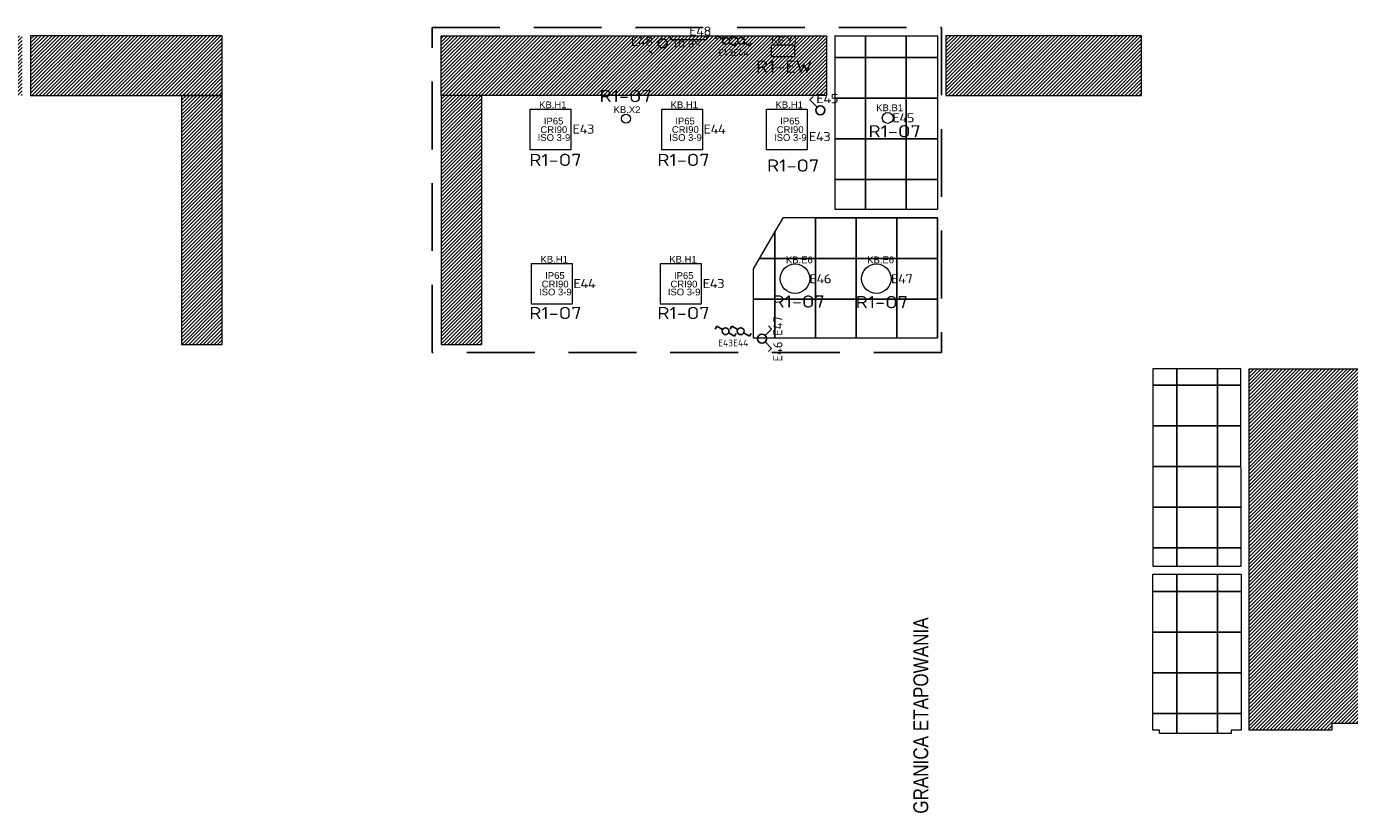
# Model space of a CAD drawing. Header units: millimetres. Extents: x 70863 to 97203, y -18528 to 3008.
# Tile 2 of 122: x 73012 to 74964, y -7535 to -6375. Entities that reach past the tile are written whole.
import ezdxf
from ezdxf.enums import TextEntityAlignment as Align

# ---------------------------------------------------------------- set-up
doc = ezdxf.new("R2010")
doc.units = ezdxf.units.MM
doc.linetypes.add('DASHED', pattern=[0.75, 0.5, -0.25])
for name, color, linetype in [('el_oświetlenie awaryjne', 70, 'Continuous'), ('el_symbole', 70, 'Continuous'), ('Ins-el-opis gniazd', 120, 'Continuous'), ('Ins-el-opis-osw-lit', 140, 'Continuous')]:
    doc.layers.add(name, color=color, linetype=linetype)
doc.layers.add('PXF', color=140, linetype='Continuous', lineweight=9)
doc.layers.add('sufity', color=253, linetype='Continuous', lineweight=5)
doc.styles.add('arialce', font='ARIALN.TTF')
doc.styles.add('iso', font='isocpeur.ttf', dxfattribs={"width": 1.2})
doc.styles.get("Standard").update_dxf_attribs({"font": 'arial.ttf'})
pattern_1 = [(45, (-270221.7827, 27611.362), (-2.65165043, 2.65165043), [])]

# ---------------------------------------------------------------- blocks, each defined once
blk = doc.blocks.new('KB.X2')
at = {"layer": 'el_oświetlenie awaryjne', "linetype": 'Continuous', "lineweight": 0}
blk.add_circle((-0.1, -0.2), 6.58, dxfattribs=at)
at = {"layer": 'el_oświetlenie awaryjne', "linetype": 'Continuous', "lineweight": 0, "insert": (-18.3, 18), "char_height": 10, "width": 47.862, "attachment_point": 1}
blk.add_mtext('\\fArial|b0|i0;KB.X2', dxfattribs=at)
blk = doc.blocks.new('KB.D1')
at = {"layer": 'PXF', "linetype": 'Continuous', "lineweight": 0}
blk.add_lwpolyline([(0, 6), (53, 6), (53, 0), (0, 0)], close=True, dxfattribs=at)
at = {"layer": 'PXF', "linetype": 'Continuous', "lineweight": 0, "insert": (9.2, 17.2), "char_height": 10, "width": 47.862, "attachment_point": 1}
blk.add_mtext('\\fArial|b0|i0;KB.D1', dxfattribs=at)
blk = doc.blocks.new('el_lacznik_1')
at = {"layer": 'el_symbole'}
for p, q in [((38, 55), (122, 179)), ((122, 179), (180, 140))]:
    blk.add_line(p, q, dxfattribs=at)
blk.add_circle((0, 0), 67, dxfattribs=at)
blk = doc.blocks.new('KB.B1')
at = {"layer": 'PXF', "linetype": 'Continuous', "lineweight": 0}
blk.add_circle((0, 2), 8, dxfattribs=at)
at = {"layer": 'PXF', "linetype": 'Continuous', "lineweight": 0, "insert": (-17, 22), "char_height": 10, "width": 47.862, "attachment_point": 1}
blk.add_mtext('\\fArial|b0|i0;KB.B1', dxfattribs=at)
blk = doc.blocks.new('KB.E6')
at = {"layer": 'PXF', "ltscale": 0.5}
blk.add_circle((0, 0), 2.18, dxfattribs=at)
at = {"layer": 'PXF', "ltscale": 0.5, "insert": (-1.35, 3.28), "char_height": 1, "width": 6.6573, "attachment_point": 1}
blk.add_mtext('\\fArial|b0|i0;KB.E6', dxfattribs=at)
blk = doc.blocks.new('e l_2')
at = {"color": 0, "linetype": 'ByBlock', "lineweight": -2}
for p, q in [((13.5, 3.5), (20.6, 10.6)), ((17.1, 14.1), (20.6, 10.6)), ((13.5, -3.5), (20.6, -10.6)), ((17.1, -14.1), (20.6, -10.6))]:
    blk.add_line(p, q, dxfattribs=at)
blk.add_circle((10, 0), 5, dxfattribs=at)
blk = doc.blocks.new('*U411')
at = {"color": 0, "linetype": 'ByBlock', "lineweight": -2}
blk.add_blockref('e l_2', (0, 0), dxfattribs=at)
at = {"layer": 'Ins-el-opis-osw-lit', "style": 'iso'}
blk.add_attdef('OBWOD', text='', height=10, rotation=90, dxfattribs=at).set_placement((27.5, 0), align=Align.MIDDLE_CENTER)
blk = doc.blocks.new('KB.H1')
at = {"layer": 'PXF', "ltscale": 0.5}
blk.add_lwpolyline([(6, 0), (0, 0), (0, 6), (6, 6)], close=True, dxfattribs=at)
at = {"layer": 'PXF', "ltscale": 0.5, "char_height": 1, "width": 5.7191, "attachment_point": 1}
for s, insert in [('\\fArial|b0|i0;KB.H1', (1.32, 7.14)), ('\\fArial|b0|i0;IP65', (2.01, 4.74)), ('\\fArial|b0|i0;ISO 3-9', (1.1, 2.31)), ('\\fArial|b0|i0;CRI90', (1.5, 3.48))]:
    blk.add_mtext(s, dxfattribs=dict(at, insert=insert))
blk = doc.blocks.new('e l_s')
at = {"color": 0, "linetype": 'ByBlock', "lineweight": -2}
for p, q in [((12.5, 4.3), (17.5, 13)), ((13.2, 15.5), (17.5, 13)), ((7.5, -4.3), (2.5, -13)), ((6.8, -15.5), (2.5, -13))]:
    blk.add_line(p, q, dxfattribs=at)
blk.add_circle((10, 0), 5, dxfattribs=at)
blk = doc.blocks.new('*U455')
at = {"color": 0, "linetype": 'ByBlock', "lineweight": -2}
blk.add_blockref('e l_s', (0, 0), dxfattribs=at)
at = {"layer": 'Ins-el-opis-osw-lit', "style": 'iso'}
blk.add_attdef('OBWOD', text='', height=10, rotation=90, dxfattribs=at).set_placement((27.5, 0), align=Align.MIDDLE_CENTER)
blk = doc.blocks.new('KB.Y1')
at = {"layer": 'PXF', "color": 3, "linetype": 'Continuous', "lineweight": 0}
blk.add_lwpolyline([(-0.1, 0.5), (34.2, 0.5), (34.2, -17.3), (-0.1, -17.3)], close=True, dxfattribs=at)
at = {"layer": 'PXF', "color": 3, "linetype": 'Continuous', "lineweight": 0, "insert": (-0.2, 12.8), "char_height": 10, "width": 47.862, "attachment_point": 1}
blk.add_mtext('\\fArial|b0|i0;KB.Y1', dxfattribs=at)

msp = doc.modelspace()

# ---------------------------------------------------------------- hatches: boundary and pattern name
at = {"layer": 'sufity'}
h = msp.add_hatch(dxfattribs=at)
h.set_pattern_fill('ANSI31', color=256, scale=30, style=0)
h.set_pattern_definition([(45, (-270221.7827, 27611.362), (-2.65165043, 2.65165043), [])])
h.paths.add_polyline_path([(74368.311, -6476.674), (74656.857, -6476.674), (74656.857, -6388.674), (74368.311, -6388.674)])
h.paths.add_polyline_path([(71668.383, -6388.674), (71668.383, -6476.674), (71955.811, -6476.674), (71955.811, -6391.174), (71945.798, -6391.174), (71945.798, -6388.674)])
h.paths.add_polyline_path([(72718.239, -6476.674), (73005.667, -6476.674), (73005.667, -6388.674), (72718.239, -6388.674)])
h.paths.add_polyline_path([(71968.311, -6476.674), (72405.811, -6476.674), (72405.811, -6388.674), (71975.798, -6388.674), (71975.798, -6391.174), (71968.311, -6391.174)])
h.paths.add_polyline_path([(74204.811, -6476.668), (74204.811, -6388.668), (74204.811, -6388.495), (74204.811, -6476.841)])
h.paths.add_polyline_path([(73018.167, -6476.674), (73300.811, -6476.674), (73300.811, -6388.674), (73018.167, -6388.674)])
h.paths.add_polyline_path([(70863.311, -6476.674), (71193.311, -6476.674), (71193.311, -6388.674), (70863.311, -6388.674)])
h.paths.add_polyline_path([(74192.311, -6476.674), (73623.811, -6476.674), (73623.811, -6388.674), (74192.311, -6388.674)])
h.paths.add_polyline_path([(71217.311, -6476.674), (71655.883, -6476.674), (71655.883, -6388.674), (71217.311, -6388.674)])
h = msp.add_hatch(dxfattribs=at)
h.set_pattern_fill('ANSI31', color=256, scale=30, style=0)
h.set_pattern_definition(pattern_1)
h.paths.add_polyline_path([(73300.811, -6476.841), (73240.811, -6476.841), (73240.811, -6844.341), (73300.811, -6844.341)])
h = msp.add_hatch(dxfattribs=at)
h.set_pattern_fill('ANSI31', color=256, scale=30, style=0)
h.set_pattern_definition(pattern_1)
h.paths.add_polyline_path([(73683.811, -6476.674), (73623.811, -6476.674), (73623.811, -6844.341), (73683.811, -6844.341)])
h = msp.add_hatch(dxfattribs=at)
h.set_pattern_fill('ANSI31', color=256, scale=30, style=0)
h.set_pattern_definition([(45, (-270221.7827, 27611.1956), (-2.65165043, 2.65165043), [])])
h.paths.add_polyline_path([(75068.488, -7177.015), (75008.488, -7177.015), (75008.488, -7117.015), (75068.488, -7117.015)])
h.paths.add_polyline_path([(74815.665, -6880.341), (75044.811, -6880.341), (75044.811, -6928.534), (75261.311, -6928.534), (75261.311, -7403.692), (75237.732, -7403.692), (75237.732, -7413.69), (75135.232, -7413.69), (75135.232, -7403.692), (75087.732, -7403.692), (75087.732, -7413.69), (74985.232, -7413.69), (74985.232, -7403.692), (74937.732, -7403.692), (74937.732, -7413.69), (74815.665, -7413.69)])

# ---------------------------------------------------------------- linework, layer by layer
at = {"layer": 'el_symbole', "linetype": 'DASHED', "ltscale": 200}
msp.add_lwpolyline([(73610.327, -6376.341), (74361.811, -6376.341), (74361.811, -6856.341), (73610.327, -6856.341)], close=True, dxfattribs=at)
at = {"layer": 'sufity'}
for points in [[(73018.167, -6476.674), (73300.811, -6476.674), (73300.811, -6388.674), (73018.167, -6388.674)], [(73018.167, -6476.841), (73300.811, -6476.841), (73300.811, -6388.841), (73018.167, -6388.841)], [(74192.311, -6476.674), (73623.811, -6476.674), (73623.811, -6388.674), (74192.311, -6388.674)], [(74368.311, -6476.674), (74656.857, -6476.674), (74656.857, -6388.674), (74368.311, -6388.674)], [(74368.311, -6476.841), (74656.857, -6476.841), (74656.857, -6388.841), (74368.311, -6388.841)]]:
    msp.add_lwpolyline(points, close=True, dxfattribs=at)
at = {"layer": 'sufity', "ltscale": 0.5}
for points in [[(74204.811, -6388.841), (74355.811, -6388.841), (74355.811, -6645.283), (74204.811, -6645.283), (74204.811, -6388.495)], [(74249.811, -6388.841), (74249.811, -6420.873), (74204.811, -6420.873)], [(74309.811, -6388.841), (74309.811, -6420.873), (74249.811, -6420.873), (74249.811, -6388.841)], [(74355.811, -6420.873), (74309.811, -6420.873), (74309.811, -6388.841)], [(74249.811, -6420.873), (74249.811, -6480.873), (74204.811, -6480.873)], [(74204.811, -6420.873), (74249.811, -6420.873)], [(74309.811, -6420.873), (74309.811, -6480.873), (74249.811, -6480.873), (74249.811, -6420.873), (74309.811, -6420.873)], [(74355.811, -6480.873), (74309.811, -6480.873), (74309.811, -6420.873), (74355.811, -6420.873)], [(74249.811, -6480.873), (74249.811, -6540.873), (74204.811, -6540.873)], [(74204.811, -6480.873), (74249.811, -6480.873)], [(74309.811, -6480.873), (74309.811, -6540.873), (74249.811, -6540.873), (74249.811, -6480.873), (74309.811, -6480.873)], [(74355.811, -6540.873), (74309.811, -6540.873), (74309.811, -6480.873), (74355.811, -6480.873)], [(74249.811, -6540.873), (74249.811, -6600.873), (74204.811, -6600.873)], [(74204.811, -6540.873), (74249.811, -6540.873)], [(74309.811, -6540.873), (74309.811, -6600.873), (74249.811, -6600.873), (74249.811, -6540.873), (74309.811, -6540.873)], [(74355.811, -6600.873), (74309.811, -6600.873), (74309.811, -6540.873), (74355.811, -6540.873)], [(74204.811, -6600.873), (74249.811, -6600.873)], [(74249.811, -6600.873), (74249.811, -6645.283)], [(74249.811, -6645.283), (74249.811, -6600.873), (74309.811, -6600.873)], [(74309.811, -6600.873), (74309.811, -6645.283)], [(74309.811, -6645.283), (74309.811, -6600.873), (74355.811, -6600.873)], [(74355.811, -6657.283), (74127.602, -6657.291), (74084.113, -6732.487), (74084.113, -6834.343), (74355.811, -6834.343), (74355.805, -6657.283)], [(74175.805, -6657.285), (74175.805, -6717.285), (74115.805, -6717.285), (74115.805, -6677.688)], [(74235.805, -6657.285), (74235.805, -6717.285), (74175.805, -6717.285), (74175.805, -6657.285), (74235.805, -6657.285)], [(74295.805, -6657.285), (74295.805, -6717.285), (74235.805, -6717.285), (74235.805, -6657.285), (74295.805, -6657.285)], [(74355.805, -6657.283), (74355.805, -6717.283), (74295.805, -6717.283), (74295.805, -6657.283), (74355.805, -6657.283)], [(74115.805, -6677.688), (74115.805, -6717.285), (74092.904, -6717.285)], [(74115.805, -6717.285), (74115.805, -6777.285), (74084.113, -6777.285)], [(74092.904, -6717.285), (74115.805, -6717.285)], [(74175.805, -6717.285), (74175.805, -6777.285), (74115.805, -6777.285), (74115.805, -6717.285), (74175.805, -6717.285)], [(74235.805, -6717.285), (74235.805, -6777.285), (74175.805, -6777.285), (74175.805, -6717.285), (74235.805, -6717.285)], [(74295.805, -6717.285), (74295.805, -6777.285), (74235.805, -6777.285), (74235.805, -6717.285), (74295.805, -6717.285)], [(74355.805, -6717.283), (74355.805, -6777.283), (74295.805, -6777.283), (74295.805, -6717.283), (74355.805, -6717.283)], [(74084.113, -6777.285), (74115.805, -6777.285)], [(74115.805, -6834.343), (74115.805, -6777.285), (74175.805, -6777.285)], [(74115.805, -6777.285), (74115.805, -6834.343)], [(74175.805, -6834.343), (74175.805, -6777.285), (74235.805, -6777.285)], [(74175.805, -6777.285), (74175.805, -6834.343)], [(74235.805, -6834.343), (74235.805, -6777.285), (74295.805, -6777.285)], [(74235.805, -6777.285), (74235.805, -6834.343)], [(74295.805, -6834.343), (74295.805, -6777.283), (74355.805, -6777.283)], [(74295.805, -6777.285), (74295.805, -6834.343)], [(74355.805, -6777.283), (74355.805, -6834.343)], [(74673.55, -6880.341), (74673.811, -7171.511), (74803.72, -7171.511), (74803.665, -6880.341), (74673.55, -6880.341)], [(74709.252, -6880.345), (74709.252, -6904.34), (74673.571, -6904.34)], [(74769.252, -6880.345), (74769.252, -6904.34), (74709.252, -6904.34), (74709.252, -6880.345)], [(74803.669, -6904.34), (74769.252, -6904.34), (74769.252, -6880.345)], [(74673.571, -6904.34), (74709.252, -6904.34)], [(74709.252, -6904.34), (74709.252, -6964.34), (74673.625, -6964.34)], [(74769.252, -6904.34), (74769.252, -6964.34), (74709.252, -6964.34), (74709.252, -6904.34), (74769.252, -6904.34)], [(74803.681, -6964.34), (74769.252, -6964.34), (74769.252, -6904.34), (74803.669, -6904.34)], [(74673.625, -6964.34), (74709.252, -6964.34)], [(74709.252, -6964.34), (74709.252, -7024.34), (74673.679, -7024.34)], [(74769.252, -6964.34), (74769.252, -7024.34), (74709.252, -7024.34), (74709.252, -6964.34), (74769.252, -6964.34)], [(74803.692, -7024.34), (74769.252, -7024.34), (74769.252, -6964.34), (74803.681, -6964.34)], [(74673.679, -7024.34), (74709.252, -7024.34)], [(74709.252, -7024.34), (74709.252, -7084.34), (74673.733, -7084.34)], [(74769.252, -7024.34), (74769.252, -7084.34), (74709.252, -7084.34), (74709.252, -7024.34), (74769.252, -7024.34)], [(74803.703, -7084.34), (74769.252, -7084.34), (74769.252, -7024.34), (74803.692, -7024.34)], [(74673.733, -7084.34), (74709.252, -7084.34)], [(74709.252, -7084.34), (74709.252, -7144.34), (74673.787, -7144.34)], [(74769.252, -7084.34), (74769.252, -7144.34), (74709.252, -7144.34), (74709.252, -7084.34), (74769.252, -7084.34)], [(74803.715, -7144.34), (74769.252, -7144.34), (74769.252, -7084.34), (74803.703, -7084.34)], [(74673.787, -7144.34), (74709.252, -7144.34)], [(74709.252, -7144.34), (74709.252, -7171.515)], [(74709.252, -7171.515), (74709.252, -7144.34), (74769.252, -7144.34)], [(74769.252, -7144.34), (74769.252, -7171.515)], [(74769.252, -7171.515), (74769.252, -7144.34), (74803.715, -7144.34)], [(74673.811, -7183.511), (74803.72, -7183.511), (74803.72, -7413.69), (74788.998, -7413.69), (74788.998, -7418.69), (74788.998, -7418.69), (74683.593, -7418.69), (74683.593, -7413.841), (74673.811, -7413.69), (74673.55, -7413.69), (74673.55, -7183.511)], [(74709.252, -7183.515), (74709.252, -7208.888), (74673.55, -7208.888)], [(74769.252, -7183.515), (74769.252, -7208.888), (74709.252, -7208.888), (74709.252, -7183.515)], [(74803.72, -7208.888), (74769.252, -7208.888), (74769.252, -7183.515)], [(74709.252, -7208.888), (74709.252, -7268.888), (74673.55, -7268.888)], [(74673.55, -7208.888), (74709.252, -7208.888)], [(74769.252, -7208.888), (74769.252, -7268.888), (74709.252, -7268.888), (74709.252, -7208.888), (74769.252, -7208.888)], [(74803.72, -7268.888), (74769.252, -7268.888), (74769.252, -7208.888), (74803.72, -7208.888)], [(74709.252, -7268.888), (74709.252, -7328.888), (74673.55, -7328.888)], [(74673.55, -7268.888), (74709.252, -7268.888)], [(74769.252, -7268.888), (74769.252, -7328.888), (74709.252, -7328.888), (74709.252, -7268.888), (74769.252, -7268.888)], [(74803.72, -7328.888), (74769.252, -7328.888), (74769.252, -7268.888), (74803.72, -7268.888)], [(74709.252, -7328.888), (74709.252, -7388.888), (74673.55, -7388.888)], [(74673.55, -7328.888), (74709.252, -7328.888)], [(74769.252, -7328.888), (74769.252, -7388.888), (74709.252, -7388.888), (74709.252, -7328.888), (74769.252, -7328.888)], [(74803.72, -7388.888), (74769.252, -7388.888), (74769.252, -7328.888), (74803.72, -7328.888)], [(74673.55, -7388.888), (74709.252, -7388.888)], [(74709.252, -7388.888), (74709.252, -7418.69)], [(74709.252, -7418.69), (74709.252, -7388.888), (74769.252, -7388.888)], [(74769.252, -7388.888), (74769.252, -7418.69)], [(74769.252, -7418.69), (74769.252, -7388.888), (74803.72, -7388.888)]]:
    msp.add_lwpolyline(points, dxfattribs=at)
at = {"layer": 'sufity'}
for points in [[(73300.811, -6476.841), (73240.811, -6476.841), (73240.811, -6844.341), (73300.811, -6844.341), (73300.811, -6476.841)], [(73683.811, -6476.674), (73623.811, -6476.674), (73623.811, -6844.341), (73683.811, -6844.341), (73683.811, -6476.674)], [(74815.665, -6880.341), (75044.811, -6880.341), (75044.811, -6928.534), (75261.311, -6928.534), (75261.311, -7403.692), (75237.732, -7403.692), (75237.732, -7413.69), (75135.232, -7413.69), (75135.232, -7403.692), (75087.732, -7403.692), (75087.732, -7413.69), (74985.232, -7413.69), (74985.232, -7403.692), (74937.732, -7403.692), (74937.732, -7413.69), (74815.665, -7413.69), (74815.665, -6880.341)]]:
    msp.add_lwpolyline(points, dxfattribs=at)

# ---------------------------------------------------------------- block references
at = {"layer": 'el_oświetlenie awaryjne', "linetype": 'Continuous', "lineweight": 0}
for name, p in [('KB.Y1', (74111.059, -6402.528)), ('KB.X2', (73896.449, -6510.782))]:
    msp.add_blockref(name, p, dxfattribs=at)
at = {"layer": 'el_symbole', "xscale": 0.1, "yscale": 0.1, "zscale": 0.1}
for p, rotation in [((73950.453, -6399.719), 169.8881330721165), ((74183.049, -6498.587), 79.88813307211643)]:
    msp.add_blockref('el_lacznik_1', p, dxfattribs=dict(at, rotation=rotation))
at = {"layer": 'el_symbole'}
ref = msp.add_blockref('*U455', (74043.939, -6386.168), dxfattribs=dict(at, rotation=270))
ref.add_attrib('OBWOD', 'E43', dxfattribs={"layer": 'Ins-el-opis-osw-lit', "height": 10, "style": 'iso'}).set_placement((74043.939, -6413.668), align=Align.MIDDLE_CENTER)
ref = msp.add_blockref('*U455', (74066.272, -6386.168), dxfattribs=dict(at, rotation=270))
ref.add_attrib('OBWOD', 'E44', dxfattribs={"layer": 'Ins-el-opis-osw-lit', "height": 10, "style": 'iso'}).set_placement((74066.272, -6413.668), align=Align.MIDDLE_CENTER)
ref = msp.add_blockref('*U411', (74083.594, -6835.915), dxfattribs=dict(at, xscale=1.339657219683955, yscale=1.339657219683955, zscale=1.339657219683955))
ref.add_attrib('OBWOD', 'E46 E47', dxfattribs={"layer": 'Ins-el-opis-osw-lit', "height": 13.3966, "rotation": 90, "style": 'iso'}).set_placement((74120.435, -6835.915), align=Align.MIDDLE_CENTER)
ref = msp.add_blockref('*U455', (74043.302, -6814.784), dxfattribs=dict(at, rotation=270))
ref.add_attrib('OBWOD', 'E43', dxfattribs={"layer": 'Ins-el-opis-osw-lit', "height": 10, "style": 'iso'}).set_placement((74043.302, -6842.284), align=Align.MIDDLE_CENTER)
ref = msp.add_blockref('*U455', (74065.635, -6814.784), dxfattribs=dict(at, rotation=270))
ref.add_attrib('OBWOD', 'E44', dxfattribs={"layer": 'Ins-el-opis-osw-lit', "height": 10, "style": 'iso'}).set_placement((74065.635, -6842.284), align=Align.MIDDLE_CENTER)
at = {"layer": 'PXF', "linetype": 'Continuous', "lineweight": 0, "rotation": 180}
msp.add_blockref('KB.D1', (74015.208, -6388.674), dxfattribs=at)
at = {"layer": 'PXF', "ltscale": 0.5, "xscale": 10, "yscale": 10, "zscale": 10}
for name, p in [('KB.H1', (73755.153, -6557.018)), ('KB.H1', (73949.153, -6557.018)), ('KB.H1', (74103.817, -6557.018)), ('KB.H1', (73757.153, -6785.018)), ('KB.H1', (73947.153, -6785.018)), ('KB.E6', (74145.805, -6747.287)), ('KB.E6', (74265.805, -6747.287))]:
    msp.add_blockref(name, p, dxfattribs=at)
at = {"layer": 'PXF', "linetype": 'Continuous', "lineweight": 0}
msp.add_blockref('KB.B1', (74282.559, -6512.055), dxfattribs=at)

# ---------------------------------------------------------------- texts
at = {"layer": 'Ins-el-opis gniazd', "char_height": 18, "attachment_point": 6, "style": 'iso'}
for s, insert in [('R1-EW', (74171.07, -6434.229, 0)), ('R1-O7', (73934.479, -6477.638, 0)), ('R1-O7', (74331.262, -6529.658, 0)), ('R1-O7', (73830.834, -6571.903, 0)), ('R1-O7', (74019.784, -6571.903, 0)), ('R1-O7', (74181.524, -6580.179, 0)), ('R1-O7', (74189.683, -6780.93, 0)), ('R1-O7', (74312.402, -6781.837, 0)), ('R1-O7', (73830.834, -6797.904, 0)), ('R1-O7', (74019.784, -6797.904, 0))]:
    msp.add_mtext_dynamic_manual_height_columns(s, width=134.15986, gutter_width=12.5, heights=[0], dxfattribs=dict(at, insert=insert))
at = {"layer": 'Ins-el-opis-osw-lit', "char_height": 13.4, "attachment_point": 6, "style": 'iso'}
for s, insert in [('{\\T0.9;E48}', (74021.609, -6381.83)), ('{\\T0.9;E48}', (73935.666, -6397.017)), ('{\\T0.9;E45}', (74208.855, -6481.501)), ('{\\T0.9;E45}', (74321.011, -6509.707)), ('{\\T0.9;E43}', (73848.878, -6526.44, 0)), ('{\\T0.9;E44}', (74042.878, -6526.44, 0)), ('{\\T0.9;E43}', (74197.487, -6537.522, 0)), ('{\\T0.9;E44}', (73850.878, -6754.44, 0)), ('{\\T0.9;E43}', (74040.878, -6754.44, 0)), ('{\\T0.9;E46}', (74198.621, -6747.406, 0)), ('{\\T0.9;E47}', (74318.621, -6747.406, 0))]:
    msp.add_mtext_dynamic_manual_height_columns(s, width=134.15986, gutter_width=12.5, heights=[0], dxfattribs=dict(at, insert=insert))
at = {"layer": 'sufity', "style": 'arialce'}
msp.add_attdef('GRANICA ETAPOWANIA', (74342.337, -7537.007), '001', height=22, rotation=90, dxfattribs=at)

doc.saveas('drawing.dxf')
